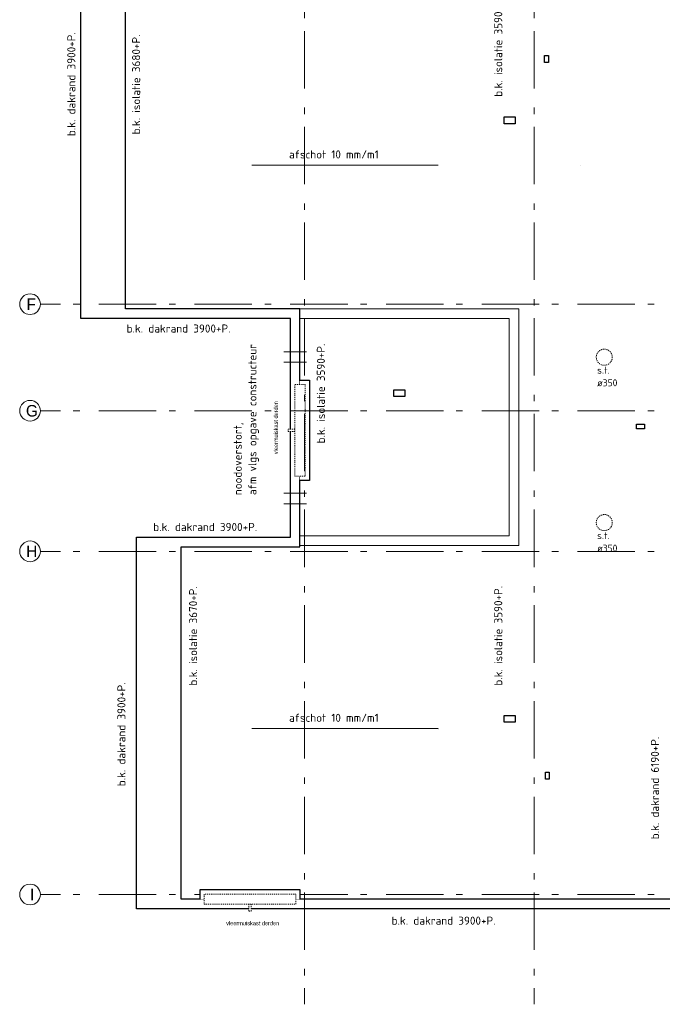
# Model space of a CAD drawing. Header units: millimetres. Extents: x -6198 to 1831491, y -9675 to 35911.
# Tile 1 of 5: x -6198 to 7785, y -2390 to 19042. Entities that reach past the tile are written whole.
import ezdxf

# ---------------------------------------------------------------- set-up
doc = ezdxf.new("R2010")
doc.units = ezdxf.units.MM
doc.header["$LTSCALE"] = 100
doc.set_wipeout_variables(frame=1)
for name, pattern in [('STREEPJES', [0.1, 0.05, -0.05]), ('STYLE_01', [0.416641, 0.208282, -0.208359]), ('STYLE_05', [0.208282, 0.069427, -0.138855]), ('STYLE_06', [1.041641, 0.625, -0.208282, 0.069427, -0.138931])]:
    doc.linetypes.add(name, pattern=pattern)
for name, color, linetype, lineweight in [('00 stramien', 8, 'STYLE_06', 18), ('20 BOVENBOUW', 7, 'Continuous', 5), ('geen', 7, 'Continuous', 5), ('maatlijnen', 5, 'Continuous', 5)]:
    doc.layers.add(name, color=color, linetype=linetype, lineweight=lineweight)
for name, color, linetype in [('AL27----_DAKEN', 2, 'Continuous'), ('AL37----_Dakopeningen', 6, 'Continuous'), ('AL47----_Dakafwerkingen', 7, 'Continuous'), ('AT27----_Daken', 7, 'Continuous'), ('BT$1----_Tekst', 7, 'Continuous'), ('WL521---_Regenwater', 130, 'hemelwaterleiding')]:
    doc.layers.add(name, color=color, linetype=linetype)
doc.layers.add('sparingen VBI', color=230, linetype='Continuous', plot=False)
doc.styles.add('DINOT-Regular', font='txt')
doc.styles.add('Isocpeur', font='isocpeur.ttf')
doc.linetypes.add('hemelwaterleiding', pattern='A,9,-5.08,["HWA",Standard,S=4,R=0,X=-2.54,Y=-1.27],-10', length=24.08)

# ---------------------------------------------------------------- blocks, each defined once
blk = doc.blocks.new('lk rond 800')
at = {"color": 0, "linetype": 'STYLE_01', "lineweight": 5}
blk.add_wipeout([(163, -64), (156, -80), (147, -95), (137, -109), (126, -121), (113, -133), (100, -144), (85, -153), (70, -160), (54, -167), (37, -171), (20, -174), (3, -175), (-14, -174), (-31, -172), (-48, -168), (-64, -163), (-80, -156), (-95, -147), (-109, -137), (-121, -126), (-133, -113), (-144, -100), (-153, -85), (-160, -70), (-167, -54), (-171, -37), (-174, -20), (-175, -3), (-174, 14), (-172, 31), (-168, 48), (-163, 64), (-156, 80), (-147, 95), (-137, 109), (-126, 121), (-113, 133), (-100, 144), (-85, 153), (-70, 160), (-54, 167), (-37, 171), (-20, 174), (-3, 175), (14, 174), (31, 172), (48, 168), (64, 163), (80, 156), (95, 147), (109, 137), (121, 126), (133, 113), (144, 100), (153, 85), (160, 70), (167, 54), (171, 37), (174, 20), (175, 3), (174, -14), (172, -31), (168, -48)], dxfattribs=at).dxf.layer = '20 BOVENBOUW'
at = {"layer": '20 BOVENBOUW', "color": 0, "linetype": 'STYLE_01', "lineweight": 5}
blk.add_circle((0, 0), 175, dxfattribs=at)
at = {"layer": 'BT$1----_Tekst', "color": 0, "insert": (-154, -207), "char_height": 150.8, "attachment_point": 1, "line_spacing_factor": 1.089668, "style": 'Isocpeur'}
blk.add_mtext('s.t. \\Pø350', dxfattribs=at)

msp = doc.modelspace()

# ---------------------------------------------------------------- hatches: boundary and pattern name
at = {"layer": 'geen', "linetype": 'Continuous', "lineweight": 0}
for points in [[(2902, 15874), (2905, 15874), (2902, 15873)], [(6008, 15873), (6005, 15874), (6008, 15874)], [(2902, 3611), (2905, 3610), (2902, 3609)]]:
    msp.add_hatch(color=256, dxfattribs=at).paths.add_polyline_path(points)

# ---------------------------------------------------------------- linework, layer by layer
at = {"layer": '00 stramien', "linetype": 'STYLE_06', "lineweight": 5, "ltscale": 20}
for p, q in [((4995, 35461), (4995, -2390)), ((55105, 12850), (-5748, 12850)), ((55105, 0), (-5748, 0))]:
    msp.add_line(p, q, dxfattribs=at)
at = {"layer": '00 stramien', "linetype": 'Continuous'}
for centre in [(-5973, 12850), (-5973, 10530), (-5973, 7470), (-5973, 0)]:
    msp.add_circle(centre, 225, dxfattribs=at)
at = {"layer": 'AL27----_DAKEN'}
for p, q in [((-4865, 12540), (-4865, 20630)), ((-3895, 12750), (-3895, 20420)), ((-99, 12750), (-3895, 12750)), ((-99, 7570), (-99, 12750)), ((-309, 12540), (-4865, 12540)), ((-309, 7780), (-309, 12540)), ((-3655, -310), (-3655, 7780)), ((-3655, 7780), (-309, 7780)), ((-2685, -100), (-2685, 7570)), ((-2685, 7570), (-99, 7570)), ((16265, -100), (-2685, -100)), ((16475, -310), (-3655, -310))]:
    msp.add_line(p, q, dxfattribs=at)
at = {"layer": 'AL27----_DAKEN', "linetype": 'STYLE_05', "lineweight": 5}
msp.add_line((-99, 7810), (-99, 12540), dxfattribs=at)
at = {"layer": 'AL27----_DAKEN', "lineweight": 5}
for points in [[(-99, 12750), (4665, 12750), (4665, 7600), (-99, 7600)], [(-99, 12540), (4455, 12540), (4455, 7810), (-99, 7810)]]:
    msp.add_lwpolyline(points, dxfattribs=at)
at = {"layer": 'AT27----_Daken', "linetype": 'Continuous', "lineweight": 5}
for p, q in [((-1145, 15874), (2905, 15874)), ((-1145, 3610), (2905, 3610))]:
    msp.add_line(p, q, dxfattribs=at)
at = {"layer": 'maatlijnen'}
for p, q in [((6008, 15873), (6005, 15874)), ((6005, 15874), (6008, 15874)), ((6008, 15874), (6008, 15873))]:
    msp.add_line(p, q, dxfattribs=at)
for points in [[(2902, 15874), (2905, 15874), (2902, 15873)], [(2902, 3611), (2905, 3610), (2902, 3609)]]:
    msp.add_lwpolyline(points, close=True, dxfattribs=at)
at = {"layer": 'sparingen VBI'}
for points in [[(5225, 18260), (5305, 18260), (5305, 18110), (5225, 18110), (5225, 18260)], [(4345, 16927), (4585, 16927), (4585, 16777), (4345, 16777), (4345, 16927)], [(1945, 10987), (2185, 10987), (2185, 10837), (1945, 10837), (1945, 10987)], [(7225, 10235), (7395, 10235), (7395, 10135), (7225, 10135), (7225, 10235)], [(4345, 3900), (4585, 3900), (4585, 3750), (4345, 3750), (4345, 3900)], [(5245, 2660), (5325, 2660), (5325, 2510), (5245, 2510), (5245, 2660)]]:
    msp.add_lwpolyline(points, dxfattribs=at)
at = {"layer": 'WL521---_Regenwater', "linetype": 'Continuous', "lineweight": 5}
for p, q in [((46, 11815), (-454, 11815)), ((-454, 11585), (46, 11585)), ((-454, 8735), (46, 8735)), ((46, 8505), (-454, 8505))]:
    msp.add_line(p, q, dxfattribs=at)

# ---------------------------------------------------------------- block references
at = {"layer": 'AL37----_Dakopeningen'}
for p in [(6522, 11695), (6522, 8095)]:
    msp.add_blockref('lk rond 800', p, dxfattribs=at)

# ---------------------------------------------------------------- texts
at = {"layer": '00 stramien', "style": 'DINOT-Regular'}
for s, p in [('F', (-6051, 12725)), ('G', (-6063, 10404)), ('H', (-6057, 7344)), ('I', (-5973, -126))]:
    msp.add_text(s, height=251, dxfattribs=at).set_placement(p)
at = {"layer": 'AT27----_Daken', "char_height": 175.88, "attachment_point": 1, "line_spacing_factor": 1.089869, "style": 'Isocpeur'}
for insert in [(-337, 16197), (-337, 3934)]:
    msp.add_mtext('afschot 10 mm/m1', dxfattribs=dict(at, insert=insert))
at = {"layer": 'BT$1----_Tekst', "linetype": 'STREEPJES', "style": 'Isocpeur'}
for s, p in [('b.k. isolatie 3590+P.', (4303, 17366)), ('b.k. dakrand 3900+P.', (-4987, 16508)), ('b.k. isolatie 3680+P.', (-3577, 16546)), ('b.k. isolatie 3590+P.', (443, 9820)), ('afm vlgs opgave constructeur', (-1047, 8694)), ('noodoverstort,', (-1366, 8694)), ('b.k. isolatie 3670+P.', (-2337, 4546)), ('b.k. isolatie 3590+P.', (4303, 4546)), ('b.k. dakrand 3900+P.', (-3897, 2357)), ('b.k. dakrand 6190+P.', (7713, 1203))]:
    msp.add_text(s, height=175.88, rotation=90, dxfattribs=at).set_placement(p)
for p in [(-3872, 12232), (-3292, 7912), (1895, -657)]:
    msp.add_text('b.k. dakrand 3900+P.', height=175.88, dxfattribs=at).set_placement(p)

# ---------------------------------------------------------------- wipeouts: each hides what was drawn before it
at = {"linetype": 'Continuous', "lineweight": 5}
for points in [[(-550, 9585), (-550, 10781), (-709, 10781), (-709, 9585)], [(-1705, -551), (-509, -551), (-509, -710), (-1705, -710)]]:
    msp.add_wipeout(points, dxfattribs=at).dxf.layer = 'AL47----_Dakafwerkingen'

# ---------------------------------------------------------------- next in the draw order: linework, layer by layer
at = {"layer": '00 stramien', "linetype": 'STYLE_06', "lineweight": 5, "ltscale": 20}
msp.add_line((55105, 7470), (-5748, 7470), dxfattribs=at)

# ---------------------------------------------------------------- next in the draw order: texts
at = {"layer": 'AL47----_Dakafwerkingen', "insert": (-669, 9585), "char_height": 87.94, "attachment_point": 1, "rotation": 90, "line_spacing_factor": 1.089869, "style": 'DINOT-Regular'}
msp.add_mtext('vleermuiskast derden', dxfattribs=at)
at = {"layer": 'AL47----_Dakafwerkingen', "insert": (-1705, -670), "char_height": 87.94, "attachment_point": 7, "line_spacing_factor": 1.089869, "style": 'DINOT-Regular'}
msp.add_mtext('vleermuiskast derden', dxfattribs=at)

# ---------------------------------------------------------------- next in the draw order: wipeouts: each hides what was drawn before it
at = {"linetype": 'STYLE_01', "lineweight": 5}
for points in [[(-359, 10078), (-359, 10128), (-209, 10128), (-209, 10078)], [(-1212, -360), (-1162, -360), (-1162, -210), (-1212, -210)]]:
    msp.add_wipeout(points, dxfattribs=at).dxf.layer = 'AL47----_Dakafwerkingen'

# ---------------------------------------------------------------- next in the draw order: linework, layer by layer
at = {"layer": 'AL47----_Dakafwerkingen', "linetype": 'STYLE_01', "lineweight": 5}
for p, q in [((-1162, -210), (-1212, -210)), ((-1212, -210), (-1212, -360)), ((-1162, -360), (-1162, -210)), ((-1212, -360), (-1162, -360))]:
    msp.add_line(p, q, dxfattribs=at)
msp.add_lwpolyline([(-359, 10078), (-359, 10128), (-209, 10128), (-209, 10078)], close=True, dxfattribs=at)

# ---------------------------------------------------------------- next in the draw order: wipeouts: each hides what was drawn before it
msp.add_wipeout([(11, 11103), (-104, 11103), (-104, 11197), (105, 11197), (105, 9009), (-104, 9009), (-104, 9103), (11, 9103)]).dxf.layer = 'AL47----_Dakafwerkingen'

# ---------------------------------------------------------------- next in the draw order: linework, layer by layer
at = {"layer": 'AL47----_Dakafwerkingen', "flags": 128}
msp.add_lwpolyline([(-104, 11197), (105, 11197), (105, 9009), (-104, 9009)], dxfattribs=at)

# ---------------------------------------------------------------- next in the draw order: wipeouts: each hides what was drawn before it
at = {"linetype": 'STYLE_01', "lineweight": 5}
msp.add_wipeout([(-209, 9103), (-209, 11103), (11, 11103), (11, 9103)], dxfattribs=at).dxf.layer = 'AL47----_Dakafwerkingen'

# ---------------------------------------------------------------- next in the draw order: linework, layer by layer
at = {"layer": '00 stramien', "linetype": 'STYLE_06', "lineweight": 5, "ltscale": 20}
for p, q in [((0, 35461), (0, -2390)), ((55105, 10530), (-5748, 10530))]:
    msp.add_line(p, q, dxfattribs=at)
at = {"layer": 'AL47----_Dakafwerkingen', "linetype": 'STYLE_01', "lineweight": 5}
msp.add_lwpolyline([(-209, 9103), (-209, 11103), (11, 11103), (11, 9103)], close=True, dxfattribs=at)

# ---------------------------------------------------------------- next in the draw order: wipeouts: each hides what was drawn before it
msp.add_wipeout([(-187, 10), (-187, -105), (-93, -105), (-93, 104), (-2281, 104), (-2281, -105), (-2187, -105), (-2187, 10)]).dxf.layer = 'AL47----_Dakafwerkingen'

# ---------------------------------------------------------------- next in the draw order: linework, layer by layer
at = {"layer": 'AL47----_Dakafwerkingen'}
msp.add_lwpolyline([(-93, -105), (-93, 104), (-2281, 104), (-2281, -105)], dxfattribs=at)

# ---------------------------------------------------------------- next in the draw order: wipeouts: each hides what was drawn before it
at = {"linetype": 'STYLE_01', "lineweight": 5}
msp.add_wipeout([(-2187, -210), (-187, -210), (-187, 10), (-2187, 10)], dxfattribs=at).dxf.layer = 'AL47----_Dakafwerkingen'

# ---------------------------------------------------------------- next in the draw order: linework, layer by layer
at = {"layer": 'AL47----_Dakafwerkingen', "linetype": 'STYLE_01', "lineweight": 5}
for p, q in [((-187, 10), (-2187, 10)), ((-2187, 10), (-2187, -210)), ((-187, -210), (-187, 10)), ((-2187, -210), (-187, -210))]:
    msp.add_line(p, q, dxfattribs=at)

doc.saveas('drawing.dxf')
